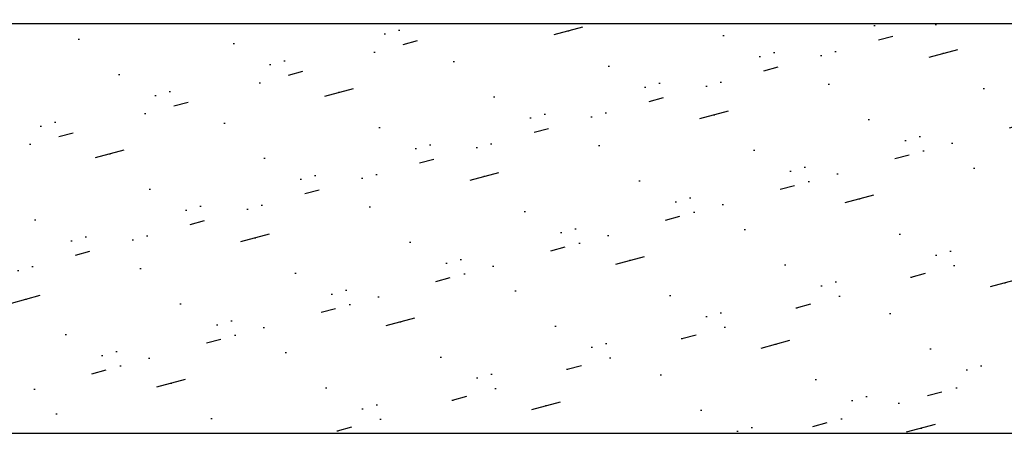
# Model space of a CAD drawing. Header units: millimetres. Extents: x 83969 to 163860, y -22594 to 4849.
# Tile 58 of 108: x 163448 to 163461, y -21375 to -21369. Entities that reach past the tile are written whole.
import ezdxf

# ---------------------------------------------------------------- set-up
doc = ezdxf.new("R2010")
doc.units = ezdxf.units.MM
doc.layers.get('0').update_dxf_attribs({"color": 251, "lineweight": 0})
doc.layers.add('! PT Opisy Legenda 2', color=7, linetype='Continuous')

# ---------------------------------------------------------------- blocks, each defined once
blk = doc.blocks.new('Panel zaślepiający 2U')
h = blk.add_hatch()
h.set_pattern_fill('GROUT', color=256, scale=0.25, angle=15, style=0)
h.set_pattern_definition([(15, (-221.187624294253, -203.5279369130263), (-0.3507189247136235, 2.535626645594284), [0.3175, -2.2225]), (15, (-221.1274679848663, -202.5257175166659), (-0.6574003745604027, 2.453451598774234), [0, -2.54]), (15, (-221.8009871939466, -203.6922870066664), (0.2626439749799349, 2.699976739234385), [0, -2.54]), (15, (-222.2940374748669, -201.8521983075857), (1.796051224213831, 3.110851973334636), [0.635, -4.445]), (15, (-220.0430735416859, -202.8925552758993), (-0.6574003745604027, 2.453451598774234), [0, -2.54]), (15, (-220.5742613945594, -203.3635868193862), (-0.04403747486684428, 2.617801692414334), [0, -2.54]), (15, (-220.3497549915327, -202.9747303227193), (-0.6574003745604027, 2.453451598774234), [0, -2.54]), (15, (-221.9873560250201, -201.7700232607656), (-0.6574003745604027, 2.453451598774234), [0, -2.54])])
h.paths.add_polyline_path([(46.67249973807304, 6.476403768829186e-08), (48.89499973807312, 6.476403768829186e-08), (48.89499973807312, 4.445000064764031), (48.89500005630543, 8.889999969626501), (46.67250005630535, 8.889999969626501), (46.67250005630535, 8.578849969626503, -0.9999999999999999), (46.36135005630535, 8.578849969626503), (46.36135005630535, 8.802988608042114), (2.533650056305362, 8.802988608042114), (2.533650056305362, 8.578849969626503, -0.9999999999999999), (2.222500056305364, 8.578849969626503), (2.222500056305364, 8.889999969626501), (5.630533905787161e-08, 8.889999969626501), (5.630533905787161e-08, 4.444999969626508), (-2.619269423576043e-07, 6.476403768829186e-08), (2.222499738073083, 6.476403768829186e-08), (2.222499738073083, 0.3111500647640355, -0.9999999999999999), (2.53364973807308, 0.3111500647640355), (2.53364973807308, 0.03924461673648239), (46.36134973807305, 0.03924461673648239), (46.36134973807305, 0.3111500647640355, -0.9999999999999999), (46.67249973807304, 0.3111500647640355)])
for p, q in [((46.36135005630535, 8.802988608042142), (2.533650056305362, 8.802988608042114)), ((46.36134973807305, 0.03924461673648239), (2.53364973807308, 0.03924461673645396))]:
    blk.add_line(p, q)

msp = doc.modelspace()

# ---------------------------------------------------------------- block references
at = {"layer": '! PT Opisy Legenda 2', "xscale": 0.6288110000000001, "yscale": 0.6288110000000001, "zscale": 0.6288110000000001}
msp.add_blockref('Panel zaślepiający 2U', (163433.5273867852, -21374.83683185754), dxfattribs=at)

doc.saveas('drawing.dxf')
